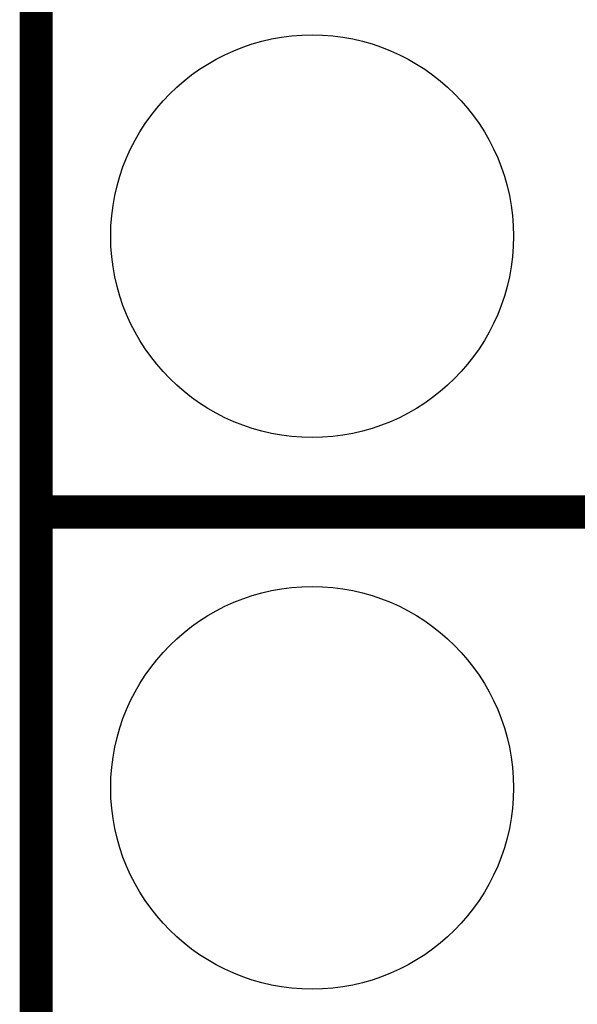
# Model space of a CAD drawing. Extents: x -0.05 to 0.95, y -0.15 to 1.37.
# Tile 3 of 28: x -0.05 to 0.05, y 0.16 to 0.34. Entities that reach past the tile are written whole.
import ezdxf

# ---------------------------------------------------------------- set-up
doc = ezdxf.new("R2010")
doc.units = 0
doc.layers.get('0').update_dxf_attribs({"linetype": 'CONTINUOUS'})
for name, color, linetype in [('ST67W_CLICK_V101_GKO', 5, 'CONTINUOUS'), ('ST67W_CLICK_V101_GTO', 14, 'CONTINUOUS'), ('ST67W_CLICK_V101_GTS', 12, 'CONTINUOUS')]:
    doc.layers.add(name, color=color, linetype=linetype)

# ---------------------------------------------------------------- blocks, each defined once
blk = doc.blocks.new('ROUND_23')
blk.add_circle((0, 0), 0.0365)

msp = doc.modelspace()

# ---------------------------------------------------------------- linework, layer by layer
at = {"layer": 'ST67W_CLICK_V101_GKO', "const_width": 0.006}
msp.add_lwpolyline([(-0.05, -0.15), (-0.05, 1.278)], dxfattribs=at)
at = {"layer": 'ST67W_CLICK_V101_GTO', "const_width": 0.006}
msp.add_lwpolyline([(-0.05, 0.25), (0.153, 0.25)], dxfattribs=at)
msp.add_lwpolyline([(-0.05, 0.25), (0.153, 0.25)], dxfattribs=at)

# ---------------------------------------------------------------- block references
at = {"layer": 'ST67W_CLICK_V101_GTS'}
for p in [(0, 0.3), (0, 0.2)]:
    msp.add_blockref('ROUND_23', p, dxfattribs=at)

doc.saveas('drawing.dxf')
